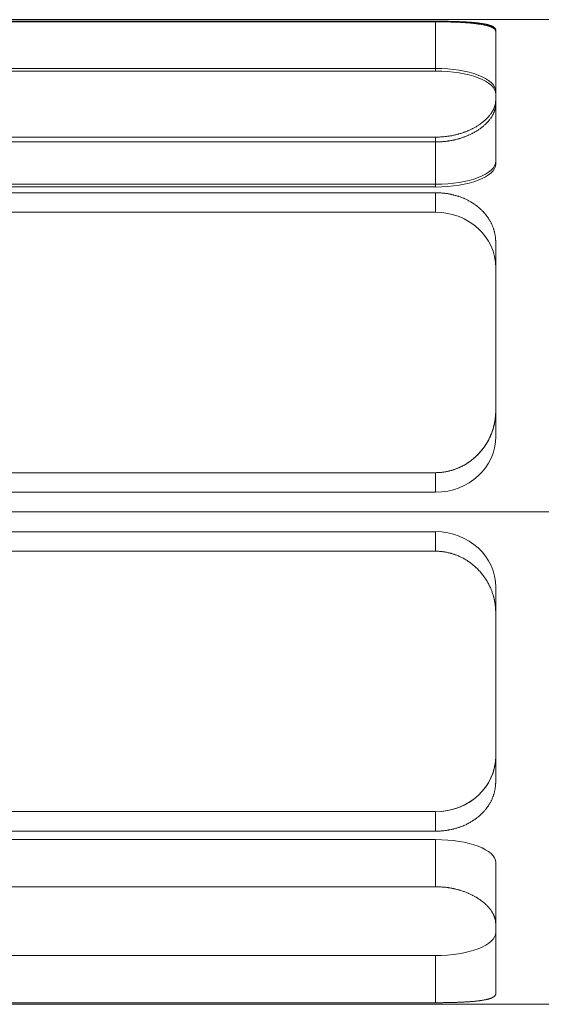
# Model space of a CAD drawing. Header units: millimetres. Extents: x 19428 to 22105, y 2450 to 5923.
# Tile 9 of 35: x 20727.4 to 20735.46, y 3492.61 to 3507.81. Entities that reach past the tile are written whole.
import ezdxf

# ---------------------------------------------------------------- set-up
doc = ezdxf.new("R2010")
doc.units = ezdxf.units.MM
doc.layers.add('图层7', color=4, linetype='Continuous', lineweight=13)

# ---------------------------------------------------------------- blocks, each defined once
blk = doc.blocks.new('VL-O-1-4')
at = {"layer": '图层7'}
for p, q in [((1813.449, -1474.711), (1839.449, -1474.711)), ((1815.044, -1474.735), (1824.218, -1474.735)), ((1824.218, -1474.745), (1815.044, -1474.745)), ((1824.218, -1474.735), (1824.218, -1474.745)), ((1824.218, -1474.745), (1824.218, -1475.504)), ((1825.146, -1474.871), (1825.146, -1474.895)), ((1825.146, -1476.011), (1825.146, -1474.895)), ((1815.044, -1475.463), (1824.218, -1475.463)), ((1824.218, -1475.504), (1815.044, -1475.504)), ((1825.146, -1476.011), (1825.146, -1476.939)), ((1824.218, -1476.524), (1815.044, -1476.524)), ((1815.044, -1476.599), (1824.218, -1476.599)), ((1824.218, -1476.524), (1824.218, -1477.294)), ((1824.218, -1477.253), (1815.044, -1477.253)), ((1815.044, -1477.294), (1824.218, -1477.294)), ((1824.218, -1477.383), (1815.044, -1477.383)), ((1824.218, -1477.383), (1824.218, -1477.684)), ((1824.218, -1477.684), (1815.044, -1477.684)), ((1825.146, -1480.755), (1825.146, -1478.15)), ((1825.146, -1480.755), (1825.146, -1481.147)), ((1815.044, -1481.704), (1824.218, -1481.704)), ((1824.218, -1481.704), (1824.218, -1482.005)), ((1815.044, -1482.005), (1824.218, -1482.005)), ((1847.155, -1482.31), (1809.742, -1482.31)), ((1834.515, -1482.31), (1813.888, -1482.31)), ((1824.218, -1482.616), (1815.044, -1482.616)), ((1824.218, -1482.917), (1824.218, -1482.616)), ((1824.218, -1482.917), (1815.044, -1482.917)), ((1825.146, -1483.866), (1825.146, -1483.473)), ((1825.146, -1486.471), (1825.146, -1483.866)), ((1815.044, -1486.936), (1824.218, -1486.936)), ((1824.218, -1487.238), (1824.218, -1486.936)), ((1815.044, -1487.238), (1824.218, -1487.238)), ((1824.218, -1487.368), (1815.044, -1487.368)), ((1824.218, -1488.096), (1824.218, -1487.368)), ((1825.146, -1488.67), (1825.146, -1487.723)), ((1824.218, -1488.096), (1815.044, -1488.096)), ((1825.146, -1489.75), (1825.146, -1488.67)), ((1815.044, -1489.158), (1824.218, -1489.158)), ((1824.218, -1489.886), (1824.218, -1489.158)), ((1813.449, -1489.91), (1839.449, -1489.91)), ((1815.044, -1489.886), (1824.218, -1489.886))]:
    blk.add_line(p, q, dxfattribs=at)
for points in [[(1824.218, -1474.735), (1824.224, -1474.735), (1824.237, -1474.735), (1824.251, -1474.735), (1824.257, -1474.735), (1824.264, -1474.735), (1824.277, -1474.735), (1824.291, -1474.735), (1824.304, -1474.735), (1824.318, -1474.735), (1824.331, -1474.735), (1824.338, -1474.735), (1824.345, -1474.735), (1824.358, -1474.736), (1824.372, -1474.736), (1824.385, -1474.736), (1824.399, -1474.736), (1824.412, -1474.736), (1824.419, -1474.737), (1824.425, -1474.737), (1824.439, -1474.737), (1824.452, -1474.737), (1824.459, -1474.737), (1824.466, -1474.738), (1824.479, -1474.738), (1824.492, -1474.738), (1824.499, -1474.738), (1824.505, -1474.739), (1824.519, -1474.739), (1824.532, -1474.739), (1824.545, -1474.74), (1824.558, -1474.74), (1824.57, -1474.741), (1824.577, -1474.741), (1824.583, -1474.741), (1824.596, -1474.742), (1824.608, -1474.742), (1824.621, -1474.743), (1824.633, -1474.744), (1824.646, -1474.744), (1824.652, -1474.744), (1824.658, -1474.745), (1824.67, -1474.745), (1824.682, -1474.746), (1824.694, -1474.747), (1824.705, -1474.748), (1824.717, -1474.748), (1824.723, -1474.749), (1824.728, -1474.749), (1824.74, -1474.75), (1824.751, -1474.751), (1824.762, -1474.752), (1824.773, -1474.752), (1824.783, -1474.753), (1824.789, -1474.754), (1824.794, -1474.754), (1824.804, -1474.755), (1824.815, -1474.756), (1824.825, -1474.757), (1824.835, -1474.758), (1824.844, -1474.759), (1824.849, -1474.76), (1824.854, -1474.76), (1824.863, -1474.761), (1824.873, -1474.762), (1824.877, -1474.763), (1824.882, -1474.764), (1824.891, -1474.765), (1824.9, -1474.766), (1824.904, -1474.766), (1824.908, -1474.767), (1824.917, -1474.768), (1824.926, -1474.77), (1824.934, -1474.771), (1824.943, -1474.772), (1824.951, -1474.774), (1824.955, -1474.774), (1824.959, -1474.775), (1824.967, -1474.777), (1824.975, -1474.778), (1824.983, -1474.78), (1824.99, -1474.781), (1824.998, -1474.783), (1825.001, -1474.784), (1825.005, -1474.784), (1825.012, -1474.786), (1825.019, -1474.788), (1825.026, -1474.79), (1825.032, -1474.791), (1825.039, -1474.793), (1825.042, -1474.794), (1825.045, -1474.795), (1825.051, -1474.797), (1825.057, -1474.799), (1825.063, -1474.801), (1825.068, -1474.803), (1825.074, -1474.805), (1825.076, -1474.806), (1825.079, -1474.807), (1825.084, -1474.809), (1825.089, -1474.811), (1825.093, -1474.813), (1825.098, -1474.815), (1825.102, -1474.817), (1825.104, -1474.819), (1825.106, -1474.82), (1825.11, -1474.822), (1825.114, -1474.824), (1825.115, -1474.825), (1825.117, -1474.827), (1825.12, -1474.829), (1825.123, -1474.831), (1825.125, -1474.833), (1825.126, -1474.834), (1825.129, -1474.836), (1825.131, -1474.839), (1825.134, -1474.841), (1825.136, -1474.844), (1825.138, -1474.846), (1825.139, -1474.848), (1825.139, -1474.849), (1825.141, -1474.851), (1825.142, -1474.854), (1825.143, -1474.857), (1825.144, -1474.859), (1825.145, -1474.862), (1825.145, -1474.863), (1825.146, -1474.865), (1825.146, -1474.867), (1825.146, -1474.87), (1825.146, -1474.871)], [(1825.146, -1474.895), (1825.146, -1474.893), (1825.146, -1474.89), (1825.146, -1474.887), (1825.145, -1474.886), (1825.145, -1474.885), (1825.144, -1474.882), (1825.143, -1474.879), (1825.142, -1474.876), (1825.141, -1474.873), (1825.139, -1474.871), (1825.139, -1474.869), (1825.138, -1474.868), (1825.136, -1474.865), (1825.134, -1474.862), (1825.131, -1474.86), (1825.129, -1474.857), (1825.126, -1474.854), (1825.125, -1474.853), (1825.123, -1474.852), (1825.12, -1474.849), (1825.117, -1474.847), (1825.115, -1474.845), (1825.114, -1474.844), (1825.11, -1474.842), (1825.106, -1474.839), (1825.104, -1474.838), (1825.102, -1474.837), (1825.098, -1474.834), (1825.093, -1474.832), (1825.089, -1474.83), (1825.084, -1474.827), (1825.079, -1474.825), (1825.076, -1474.824), (1825.074, -1474.823), (1825.068, -1474.821), (1825.063, -1474.819), (1825.057, -1474.816), (1825.051, -1474.814), (1825.045, -1474.812), (1825.042, -1474.811), (1825.038, -1474.81), (1825.032, -1474.808), (1825.025, -1474.806), (1825.019, -1474.804), (1825.012, -1474.803), (1825.005, -1474.801), (1825.001, -1474.8), (1824.997, -1474.799), (1824.99, -1474.797), (1824.982, -1474.795), (1824.975, -1474.794), (1824.967, -1474.792), (1824.959, -1474.79), (1824.955, -1474.79), (1824.951, -1474.789), (1824.942, -1474.787), (1824.934, -1474.786), (1824.925, -1474.784), (1824.917, -1474.783), (1824.908, -1474.782), (1824.904, -1474.781), (1824.899, -1474.78), (1824.89, -1474.779), (1824.881, -1474.778), (1824.877, -1474.777), (1824.872, -1474.776), (1824.863, -1474.775), (1824.854, -1474.774), (1824.849, -1474.773), (1824.844, -1474.773), (1824.834, -1474.772), (1824.824, -1474.77), (1824.814, -1474.769), (1824.804, -1474.768), (1824.794, -1474.767), (1824.788, -1474.767), (1824.783, -1474.766), (1824.772, -1474.765), (1824.761, -1474.764), (1824.75, -1474.763), (1824.739, -1474.762), (1824.728, -1474.761), (1824.722, -1474.761), (1824.716, -1474.76), (1824.705, -1474.76), (1824.693, -1474.759), (1824.681, -1474.758), (1824.669, -1474.757), (1824.657, -1474.756), (1824.651, -1474.756), (1824.645, -1474.756), (1824.633, -1474.755), (1824.62, -1474.754), (1824.608, -1474.754), (1824.595, -1474.753), (1824.583, -1474.752), (1824.576, -1474.752), (1824.57, -1474.752), (1824.557, -1474.751), (1824.544, -1474.751), (1824.531, -1474.75), (1824.518, -1474.75), (1824.505, -1474.749), (1824.498, -1474.749), (1824.492, -1474.749), (1824.479, -1474.748), (1824.465, -1474.748), (1824.459, -1474.748), (1824.452, -1474.748), (1824.439, -1474.747), (1824.425, -1474.747), (1824.418, -1474.747), (1824.412, -1474.747), (1824.398, -1474.746), (1824.385, -1474.746), (1824.371, -1474.746), (1824.358, -1474.746), (1824.344, -1474.745), (1824.338, -1474.745), (1824.331, -1474.745), (1824.317, -1474.745), (1824.304, -1474.745), (1824.291, -1474.745), (1824.277, -1474.745), (1824.264, -1474.745), (1824.257, -1474.745), (1824.251, -1474.745), (1824.237, -1474.745), (1824.224, -1474.745), (1824.218, -1474.745)], [(1825.146, -1475.95), (1825.146, -1475.954), (1825.146, -1475.961), (1825.146, -1475.968), (1825.145, -1475.972), (1825.145, -1475.976), (1825.144, -1475.983), (1825.143, -1475.991), (1825.142, -1475.998), (1825.141, -1476.006), (1825.139, -1476.013), (1825.139, -1476.017), (1825.138, -1476.021), (1825.136, -1476.028), (1825.134, -1476.036), (1825.131, -1476.044), (1825.129, -1476.051), (1825.126, -1476.059), (1825.125, -1476.063), (1825.123, -1476.067), (1825.12, -1476.074), (1825.117, -1476.082), (1825.115, -1476.086), (1825.114, -1476.09), (1825.11, -1476.098), (1825.106, -1476.105), (1825.104, -1476.109), (1825.102, -1476.113), (1825.098, -1476.121), (1825.093, -1476.128), (1825.089, -1476.136), (1825.084, -1476.144), (1825.079, -1476.151), (1825.076, -1476.155), (1825.074, -1476.159), (1825.068, -1476.167), (1825.063, -1476.174), (1825.057, -1476.182), (1825.051, -1476.189), (1825.045, -1476.197), (1825.042, -1476.2), (1825.039, -1476.204), (1825.032, -1476.211), (1825.026, -1476.219), (1825.019, -1476.226), (1825.012, -1476.233), (1825.005, -1476.24), (1825.001, -1476.244), (1824.998, -1476.248), (1824.99, -1476.255), (1824.983, -1476.262), (1824.975, -1476.268), (1824.967, -1476.275), (1824.959, -1476.282), (1824.955, -1476.285), (1824.951, -1476.289), (1824.943, -1476.295), (1824.934, -1476.302), (1824.926, -1476.308), (1824.917, -1476.315), (1824.908, -1476.321), (1824.904, -1476.324), (1824.9, -1476.327), (1824.891, -1476.333), (1824.882, -1476.339), (1824.877, -1476.342), (1824.873, -1476.345), (1824.863, -1476.351), (1824.854, -1476.357), (1824.849, -1476.36), (1824.844, -1476.363), (1824.835, -1476.368), (1824.825, -1476.374), (1824.815, -1476.38), (1824.804, -1476.385), (1824.794, -1476.391), (1824.789, -1476.393), (1824.783, -1476.396), (1824.773, -1476.401), (1824.762, -1476.406), (1824.751, -1476.412), (1824.74, -1476.417), (1824.728, -1476.422), (1824.723, -1476.424), (1824.717, -1476.427), (1824.705, -1476.431), (1824.694, -1476.436), (1824.682, -1476.441), (1824.67, -1476.445), (1824.658, -1476.45), (1824.652, -1476.452), (1824.646, -1476.454), (1824.633, -1476.458), (1824.621, -1476.462), (1824.608, -1476.466), (1824.596, -1476.47), (1824.583, -1476.474), (1824.577, -1476.476), (1824.57, -1476.477), (1824.558, -1476.481), (1824.545, -1476.484), (1824.532, -1476.487), (1824.519, -1476.49), (1824.505, -1476.493), (1824.499, -1476.495), (1824.492, -1476.496), (1824.479, -1476.499), (1824.466, -1476.502), (1824.459, -1476.503), (1824.452, -1476.504), (1824.439, -1476.506), (1824.425, -1476.508), (1824.419, -1476.509), (1824.412, -1476.51), (1824.399, -1476.512), (1824.385, -1476.514), (1824.372, -1476.516), (1824.358, -1476.517), (1824.345, -1476.518), (1824.338, -1476.519), (1824.331, -1476.52), (1824.318, -1476.521), (1824.304, -1476.522), (1824.291, -1476.522), (1824.277, -1476.523), (1824.264, -1476.524), (1824.257, -1476.524), (1824.251, -1476.524), (1824.237, -1476.524), (1824.224, -1476.524), (1824.218, -1476.524)], [(1824.218, -1476.599), (1824.224, -1476.599), (1824.237, -1476.599), (1824.251, -1476.599), (1824.257, -1476.598), (1824.264, -1476.598), (1824.277, -1476.598), (1824.291, -1476.597), (1824.304, -1476.596), (1824.318, -1476.595), (1824.331, -1476.594), (1824.338, -1476.594), (1824.345, -1476.593), (1824.358, -1476.592), (1824.372, -1476.59), (1824.385, -1476.588), (1824.399, -1476.587), (1824.412, -1476.585), (1824.419, -1476.584), (1824.426, -1476.583), (1824.439, -1476.58), (1824.453, -1476.578), (1824.459, -1476.577), (1824.466, -1476.576), (1824.479, -1476.573), (1824.493, -1476.57), (1824.499, -1476.569), (1824.506, -1476.567), (1824.519, -1476.564), (1824.532, -1476.561), (1824.545, -1476.558), (1824.558, -1476.554), (1824.571, -1476.551), (1824.577, -1476.549), (1824.584, -1476.547), (1824.596, -1476.543), (1824.609, -1476.539), (1824.621, -1476.535), (1824.634, -1476.531), (1824.646, -1476.527), (1824.652, -1476.525), (1824.658, -1476.522), (1824.67, -1476.518), (1824.682, -1476.513), (1824.694, -1476.508), (1824.706, -1476.504), (1824.718, -1476.499), (1824.723, -1476.496), (1824.729, -1476.494), (1824.74, -1476.489), (1824.751, -1476.483), (1824.762, -1476.478), (1824.773, -1476.473), (1824.784, -1476.467), (1824.789, -1476.465), (1824.795, -1476.462), (1824.805, -1476.456), (1824.815, -1476.451), (1824.825, -1476.445), (1824.835, -1476.439), (1824.845, -1476.433), (1824.85, -1476.43), (1824.854, -1476.427), (1824.864, -1476.421), (1824.873, -1476.415), (1824.878, -1476.412), (1824.882, -1476.409), (1824.891, -1476.403), (1824.9, -1476.397), (1824.904, -1476.394), (1824.909, -1476.391), (1824.918, -1476.384), (1824.926, -1476.378), (1824.935, -1476.371), (1824.943, -1476.364), (1824.951, -1476.358), (1824.955, -1476.354), (1824.959, -1476.351), (1824.967, -1476.344), (1824.975, -1476.337), (1824.983, -1476.33), (1824.99, -1476.323), (1824.998, -1476.315), (1825.001, -1476.312), (1825.005, -1476.308), (1825.012, -1476.301), (1825.019, -1476.293), (1825.026, -1476.286), (1825.032, -1476.279), (1825.039, -1476.271), (1825.042, -1476.267), (1825.045, -1476.263), (1825.051, -1476.256), (1825.057, -1476.248), (1825.063, -1476.24), (1825.068, -1476.233), (1825.074, -1476.225), (1825.076, -1476.221), (1825.079, -1476.217), (1825.084, -1476.209), (1825.089, -1476.202), (1825.093, -1476.194), (1825.098, -1476.186), (1825.102, -1476.178), (1825.104, -1476.174), (1825.106, -1476.17), (1825.11, -1476.162), (1825.114, -1476.154), (1825.115, -1476.15), (1825.117, -1476.146), (1825.12, -1476.138), (1825.123, -1476.131), (1825.125, -1476.127), (1825.126, -1476.123), (1825.129, -1476.115), (1825.131, -1476.107), (1825.134, -1476.099), (1825.136, -1476.091), (1825.138, -1476.084), (1825.139, -1476.08), (1825.139, -1476.076), (1825.141, -1476.068), (1825.142, -1476.06), (1825.143, -1476.053), (1825.144, -1476.045), (1825.145, -1476.037), (1825.145, -1476.034), (1825.146, -1476.03), (1825.146, -1476.022), (1825.146, -1476.015), (1825.146, -1476.011)], [(1825.146, -1478.15), (1825.146, -1478.144), (1825.146, -1478.133), (1825.146, -1478.122), (1825.145, -1478.117), (1825.145, -1478.111), (1825.144, -1478.1), (1825.143, -1478.089), (1825.142, -1478.078), (1825.141, -1478.066), (1825.139, -1478.055), (1825.139, -1478.05), (1825.138, -1478.044), (1825.136, -1478.033), (1825.134, -1478.022), (1825.131, -1478.011), (1825.129, -1477.999), (1825.126, -1477.988), (1825.125, -1477.983), (1825.123, -1477.977), (1825.12, -1477.966), (1825.117, -1477.955), (1825.115, -1477.949), (1825.114, -1477.944), (1825.11, -1477.933), (1825.106, -1477.922), (1825.104, -1477.917), (1825.102, -1477.911), (1825.098, -1477.9), (1825.093, -1477.89), (1825.089, -1477.879), (1825.084, -1477.868), (1825.079, -1477.858), (1825.076, -1477.852), (1825.074, -1477.847), (1825.068, -1477.837), (1825.063, -1477.826), (1825.057, -1477.816), (1825.051, -1477.806), (1825.045, -1477.796), (1825.042, -1477.791), (1825.039, -1477.786), (1825.032, -1477.776), (1825.026, -1477.766), (1825.019, -1477.756), (1825.012, -1477.747), (1825.005, -1477.737), (1825.001, -1477.732), (1824.998, -1477.728), (1824.99, -1477.718), (1824.983, -1477.709), (1824.975, -1477.7), (1824.967, -1477.691), (1824.959, -1477.682), (1824.955, -1477.678), (1824.951, -1477.674), (1824.943, -1477.665), (1824.934, -1477.656), (1824.926, -1477.648), (1824.917, -1477.64), (1824.908, -1477.632), (1824.904, -1477.628), (1824.9, -1477.624), (1824.891, -1477.616), (1824.882, -1477.609), (1824.877, -1477.605), (1824.873, -1477.601), (1824.863, -1477.594), (1824.854, -1477.586), (1824.849, -1477.583), (1824.844, -1477.579), (1824.835, -1477.572), (1824.825, -1477.565), (1824.815, -1477.558), (1824.804, -1477.551), (1824.794, -1477.544), (1824.789, -1477.541), (1824.783, -1477.538), (1824.773, -1477.531), (1824.762, -1477.525), (1824.751, -1477.518), (1824.74, -1477.512), (1824.728, -1477.506), (1824.723, -1477.503), (1824.717, -1477.5), (1824.705, -1477.494), (1824.694, -1477.488), (1824.682, -1477.483), (1824.67, -1477.477), (1824.658, -1477.472), (1824.652, -1477.469), (1824.646, -1477.467), (1824.633, -1477.462), (1824.621, -1477.457), (1824.608, -1477.452), (1824.596, -1477.447), (1824.583, -1477.443), (1824.577, -1477.441), (1824.57, -1477.438), (1824.558, -1477.434), (1824.545, -1477.43), (1824.532, -1477.426), (1824.519, -1477.423), (1824.505, -1477.419), (1824.499, -1477.418), (1824.492, -1477.416), (1824.479, -1477.413), (1824.466, -1477.41), (1824.459, -1477.408), (1824.452, -1477.407), (1824.439, -1477.404), (1824.425, -1477.401), (1824.419, -1477.4), (1824.412, -1477.399), (1824.399, -1477.397), (1824.385, -1477.395), (1824.372, -1477.393), (1824.358, -1477.391), (1824.345, -1477.39), (1824.338, -1477.389), (1824.331, -1477.388), (1824.318, -1477.387), (1824.304, -1477.386), (1824.291, -1477.385), (1824.277, -1477.384), (1824.264, -1477.384), (1824.257, -1477.383), (1824.251, -1477.383), (1824.237, -1477.383), (1824.224, -1477.383), (1824.218, -1477.383)], [(1824.218, -1477.383), (1824.224, -1477.383), (1824.237, -1477.383), (1824.251, -1477.383), (1824.257, -1477.383), (1824.264, -1477.384), (1824.277, -1477.384), (1824.291, -1477.385), (1824.304, -1477.386), (1824.318, -1477.387), (1824.331, -1477.388), (1824.338, -1477.389), (1824.345, -1477.39), (1824.358, -1477.391), (1824.372, -1477.393), (1824.385, -1477.395), (1824.399, -1477.397), (1824.412, -1477.399), (1824.419, -1477.4), (1824.425, -1477.401), (1824.439, -1477.404), (1824.452, -1477.407), (1824.459, -1477.408), (1824.466, -1477.41), (1824.479, -1477.413), (1824.492, -1477.416), (1824.499, -1477.418), (1824.505, -1477.419), (1824.519, -1477.423), (1824.532, -1477.426), (1824.545, -1477.43), (1824.558, -1477.434), (1824.57, -1477.438), (1824.577, -1477.441), (1824.583, -1477.443), (1824.596, -1477.447), (1824.608, -1477.452), (1824.621, -1477.457), (1824.633, -1477.462), (1824.646, -1477.467), (1824.652, -1477.469), (1824.658, -1477.472), (1824.67, -1477.477), (1824.682, -1477.483), (1824.694, -1477.488), (1824.705, -1477.494), (1824.717, -1477.5), (1824.723, -1477.503), (1824.728, -1477.506), (1824.74, -1477.512), (1824.751, -1477.518), (1824.762, -1477.525), (1824.773, -1477.531), (1824.783, -1477.538), (1824.789, -1477.541), (1824.794, -1477.544), (1824.804, -1477.551), (1824.815, -1477.558), (1824.825, -1477.565), (1824.835, -1477.572), (1824.844, -1477.579), (1824.849, -1477.583), (1824.854, -1477.586), (1824.863, -1477.594), (1824.873, -1477.601), (1824.877, -1477.605), (1824.882, -1477.609), (1824.891, -1477.616), (1824.9, -1477.624), (1824.904, -1477.628), (1824.908, -1477.632), (1824.917, -1477.64), (1824.926, -1477.648), (1824.934, -1477.656), (1824.943, -1477.665), (1824.951, -1477.674), (1824.955, -1477.678), (1824.959, -1477.682), (1824.967, -1477.691), (1824.975, -1477.7), (1824.983, -1477.709), (1824.99, -1477.718), (1824.998, -1477.728), (1825.001, -1477.732), (1825.005, -1477.737), (1825.012, -1477.747), (1825.019, -1477.756), (1825.026, -1477.766), (1825.032, -1477.776), (1825.039, -1477.786), (1825.042, -1477.791), (1825.045, -1477.796), (1825.051, -1477.806), (1825.057, -1477.816), (1825.063, -1477.826), (1825.068, -1477.837), (1825.074, -1477.847), (1825.076, -1477.852), (1825.079, -1477.858), (1825.084, -1477.868), (1825.089, -1477.879), (1825.093, -1477.89), (1825.098, -1477.9), (1825.102, -1477.911), (1825.104, -1477.917), (1825.106, -1477.922), (1825.11, -1477.933), (1825.114, -1477.944), (1825.115, -1477.949), (1825.117, -1477.955), (1825.12, -1477.966), (1825.123, -1477.977), (1825.125, -1477.983), (1825.126, -1477.988), (1825.129, -1477.999), (1825.131, -1478.011), (1825.134, -1478.022), (1825.136, -1478.033), (1825.138, -1478.044), (1825.139, -1478.05), (1825.139, -1478.055), (1825.141, -1478.066), (1825.142, -1478.078), (1825.143, -1478.089), (1825.144, -1478.1), (1825.145, -1478.111), (1825.145, -1478.117), (1825.146, -1478.122), (1825.146, -1478.133), (1825.146, -1478.144), (1825.146, -1478.15)], [(1824.218, -1481.704), (1824.224, -1481.704), (1824.237, -1481.703), (1824.251, -1481.703), (1824.257, -1481.703), (1824.264, -1481.702), (1824.277, -1481.702), (1824.291, -1481.701), (1824.304, -1481.699), (1824.318, -1481.698), (1824.331, -1481.696), (1824.338, -1481.695), (1824.345, -1481.694), (1824.358, -1481.692), (1824.372, -1481.69), (1824.385, -1481.688), (1824.399, -1481.685), (1824.412, -1481.682), (1824.419, -1481.68), (1824.425, -1481.679), (1824.439, -1481.676), (1824.452, -1481.672), (1824.459, -1481.67), (1824.466, -1481.668), (1824.479, -1481.664), (1824.492, -1481.66), (1824.499, -1481.658), (1824.505, -1481.656), (1824.519, -1481.651), (1824.532, -1481.646), (1824.545, -1481.641), (1824.558, -1481.636), (1824.57, -1481.631), (1824.577, -1481.628), (1824.583, -1481.625), (1824.596, -1481.619), (1824.608, -1481.613), (1824.621, -1481.607), (1824.633, -1481.601), (1824.646, -1481.594), (1824.652, -1481.591), (1824.658, -1481.588), (1824.67, -1481.581), (1824.682, -1481.574), (1824.694, -1481.566), (1824.705, -1481.559), (1824.717, -1481.552), (1824.723, -1481.548), (1824.728, -1481.544), (1824.74, -1481.536), (1824.751, -1481.528), (1824.762, -1481.52), (1824.773, -1481.511), (1824.783, -1481.503), (1824.789, -1481.499), (1824.794, -1481.495), (1824.804, -1481.486), (1824.815, -1481.477), (1824.825, -1481.468), (1824.835, -1481.459), (1824.844, -1481.45), (1824.849, -1481.446), (1824.854, -1481.441), (1824.863, -1481.432), (1824.873, -1481.422), (1824.877, -1481.418), (1824.882, -1481.413), (1824.891, -1481.403), (1824.9, -1481.393), (1824.904, -1481.388), (1824.908, -1481.383), (1824.917, -1481.373), (1824.926, -1481.363), (1824.934, -1481.353), (1824.943, -1481.342), (1824.951, -1481.331), (1824.955, -1481.326), (1824.959, -1481.32), (1824.967, -1481.309), (1824.975, -1481.298), (1824.983, -1481.287), (1824.99, -1481.275), (1824.998, -1481.264), (1825.001, -1481.258), (1825.005, -1481.252), (1825.012, -1481.24), (1825.019, -1481.228), (1825.026, -1481.216), (1825.032, -1481.204), (1825.039, -1481.192), (1825.042, -1481.186), (1825.045, -1481.18), (1825.051, -1481.167), (1825.057, -1481.155), (1825.063, -1481.142), (1825.068, -1481.129), (1825.074, -1481.117), (1825.076, -1481.11), (1825.079, -1481.104), (1825.084, -1481.091), (1825.089, -1481.078), (1825.093, -1481.065), (1825.098, -1481.052), (1825.102, -1481.039), (1825.104, -1481.032), (1825.106, -1481.026), (1825.11, -1481.013), (1825.114, -1480.999), (1825.115, -1480.993), (1825.117, -1480.986), (1825.12, -1480.973), (1825.123, -1480.96), (1825.125, -1480.953), (1825.126, -1480.946), (1825.129, -1480.933), (1825.131, -1480.92), (1825.134, -1480.906), (1825.136, -1480.893), (1825.138, -1480.88), (1825.139, -1480.873), (1825.139, -1480.866), (1825.141, -1480.853), (1825.142, -1480.84), (1825.143, -1480.827), (1825.144, -1480.814), (1825.145, -1480.8), (1825.145, -1480.794), (1825.146, -1480.787), (1825.146, -1480.774), (1825.146, -1480.761), (1825.146, -1480.755)], [(1825.146, -1480.777), (1825.145, -1480.795), (1825.143, -1480.832), (1825.139, -1480.869), (1825.137, -1480.888)], [(1825.146, -1480.755), (1825.146, -1480.759), (1825.146, -1480.766), (1825.146, -1480.773), (1825.146, -1480.777)], [(1825.119, -1480.978), (1825.113, -1481), (1825.1, -1481.044), (1825.085, -1481.088), (1825.076, -1481.11)], [(1825.137, -1480.888), (1825.134, -1480.903), (1825.129, -1480.933), (1825.123, -1480.963), (1825.119, -1480.978)], [(1825.058, -1481.153), (1825.051, -1481.167), (1825.037, -1481.195), (1825.022, -1481.222), (1825.014, -1481.236)], [(1825.076, -1481.11), (1825.073, -1481.117), (1825.067, -1481.132), (1825.061, -1481.146), (1825.058, -1481.153)], [(1825.014, -1481.236), (1825.003, -1481.256), (1824.977, -1481.295), (1824.95, -1481.332), (1824.936, -1481.35)], [(1824.812, -1481.479), (1824.798, -1481.491), (1824.769, -1481.514), (1824.739, -1481.536), (1824.724, -1481.547)], [(1824.936, -1481.35), (1824.917, -1481.373), (1824.877, -1481.418), (1824.835, -1481.459), (1824.812, -1481.479)], [(1824.577, -1481.628), (1824.553, -1481.638), (1824.504, -1481.656), (1824.454, -1481.671), (1824.429, -1481.678)], [(1824.629, -1481.603), (1824.62, -1481.608), (1824.603, -1481.616), (1824.586, -1481.624), (1824.577, -1481.628)], [(1824.686, -1481.571), (1824.677, -1481.577), (1824.658, -1481.588), (1824.639, -1481.598), (1824.629, -1481.603)], [(1824.724, -1481.547), (1824.718, -1481.551), (1824.705, -1481.559), (1824.693, -1481.567), (1824.686, -1481.571)], [(1824.368, -1481.691), (1824.342, -1481.695), (1824.292, -1481.7), (1824.242, -1481.703), (1824.218, -1481.704)], [(1824.429, -1481.678), (1824.419, -1481.68), (1824.399, -1481.685), (1824.378, -1481.689), (1824.368, -1481.691)], [(1825.146, -1483.866), (1825.146, -1483.859), (1825.146, -1483.846), (1825.146, -1483.833), (1825.145, -1483.827), (1825.145, -1483.82), (1825.144, -1483.807), (1825.143, -1483.794), (1825.142, -1483.781), (1825.141, -1483.768), (1825.139, -1483.754), (1825.139, -1483.748), (1825.138, -1483.741), (1825.136, -1483.728), (1825.134, -1483.714), (1825.131, -1483.701), (1825.129, -1483.688), (1825.126, -1483.675), (1825.125, -1483.668), (1825.123, -1483.661), (1825.12, -1483.648), (1825.117, -1483.635), (1825.115, -1483.628), (1825.114, -1483.621), (1825.11, -1483.608), (1825.106, -1483.595), (1825.104, -1483.588), (1825.102, -1483.582), (1825.098, -1483.569), (1825.093, -1483.556), (1825.089, -1483.543), (1825.084, -1483.53), (1825.079, -1483.517), (1825.076, -1483.51), (1825.074, -1483.504), (1825.068, -1483.491), (1825.063, -1483.479), (1825.057, -1483.466), (1825.051, -1483.453), (1825.045, -1483.441), (1825.042, -1483.435), (1825.039, -1483.429), (1825.032, -1483.417), (1825.026, -1483.404), (1825.019, -1483.392), (1825.012, -1483.38), (1825.005, -1483.369), (1825.001, -1483.363), (1824.998, -1483.357), (1824.99, -1483.345), (1824.983, -1483.334), (1824.975, -1483.323), (1824.967, -1483.311), (1824.959, -1483.3), (1824.955, -1483.295), (1824.951, -1483.29), (1824.943, -1483.279), (1824.934, -1483.268), (1824.926, -1483.258), (1824.917, -1483.247), (1824.908, -1483.237), (1824.904, -1483.232), (1824.9, -1483.227), (1824.891, -1483.218), (1824.882, -1483.208), (1824.877, -1483.203), (1824.873, -1483.198), (1824.863, -1483.189), (1824.854, -1483.18), (1824.849, -1483.175), (1824.844, -1483.171), (1824.835, -1483.162), (1824.825, -1483.153), (1824.815, -1483.144), (1824.804, -1483.135), (1824.794, -1483.126), (1824.789, -1483.122), (1824.783, -1483.118), (1824.773, -1483.109), (1824.762, -1483.101), (1824.751, -1483.093), (1824.74, -1483.085), (1824.728, -1483.077), (1824.723, -1483.073), (1824.717, -1483.069), (1824.705, -1483.062), (1824.694, -1483.054), (1824.682, -1483.047), (1824.67, -1483.04), (1824.658, -1483.033), (1824.652, -1483.03), (1824.646, -1483.026), (1824.633, -1483.02), (1824.621, -1483.014), (1824.608, -1483.007), (1824.596, -1483.001), (1824.583, -1482.996), (1824.577, -1482.993), (1824.57, -1482.99), (1824.558, -1482.985), (1824.545, -1482.979), (1824.532, -1482.974), (1824.519, -1482.97), (1824.505, -1482.965), (1824.499, -1482.963), (1824.492, -1482.961), (1824.479, -1482.956), (1824.466, -1482.953), (1824.459, -1482.951), (1824.452, -1482.949), (1824.439, -1482.945), (1824.425, -1482.942), (1824.419, -1482.94), (1824.412, -1482.939), (1824.399, -1482.936), (1824.385, -1482.933), (1824.372, -1482.931), (1824.358, -1482.928), (1824.345, -1482.926), (1824.338, -1482.925), (1824.331, -1482.925), (1824.318, -1482.923), (1824.304, -1482.921), (1824.291, -1482.92), (1824.277, -1482.919), (1824.264, -1482.918), (1824.257, -1482.918), (1824.251, -1482.918), (1824.237, -1482.917), (1824.224, -1482.917), (1824.218, -1482.917)], [(1824.218, -1482.917), (1824.224, -1482.917), (1824.237, -1482.917), (1824.251, -1482.918), (1824.257, -1482.918), (1824.264, -1482.918), (1824.277, -1482.919), (1824.291, -1482.92), (1824.304, -1482.921), (1824.318, -1482.923), (1824.331, -1482.925), (1824.338, -1482.925), (1824.345, -1482.926), (1824.358, -1482.928), (1824.372, -1482.931), (1824.385, -1482.933), (1824.399, -1482.936), (1824.412, -1482.939), (1824.419, -1482.94), (1824.425, -1482.942), (1824.439, -1482.945), (1824.452, -1482.949), (1824.459, -1482.951), (1824.466, -1482.953), (1824.479, -1482.956), (1824.492, -1482.961), (1824.499, -1482.963), (1824.505, -1482.965), (1824.519, -1482.97), (1824.532, -1482.974), (1824.545, -1482.979), (1824.558, -1482.985), (1824.57, -1482.99), (1824.577, -1482.993), (1824.583, -1482.996), (1824.596, -1483.001), (1824.608, -1483.007), (1824.621, -1483.014), (1824.633, -1483.02), (1824.646, -1483.026), (1824.652, -1483.03), (1824.658, -1483.033), (1824.67, -1483.04), (1824.682, -1483.047), (1824.694, -1483.054), (1824.705, -1483.062), (1824.717, -1483.069), (1824.723, -1483.073), (1824.728, -1483.077), (1824.74, -1483.085), (1824.751, -1483.093), (1824.762, -1483.101), (1824.773, -1483.109), (1824.783, -1483.118), (1824.789, -1483.122), (1824.794, -1483.126), (1824.804, -1483.135), (1824.815, -1483.144), (1824.825, -1483.153), (1824.835, -1483.162), (1824.844, -1483.171), (1824.849, -1483.175), (1824.854, -1483.18), (1824.863, -1483.189), (1824.873, -1483.198), (1824.877, -1483.203), (1824.882, -1483.208), (1824.891, -1483.218), (1824.9, -1483.227), (1824.904, -1483.232), (1824.908, -1483.237), (1824.917, -1483.247), (1824.926, -1483.258), (1824.934, -1483.268), (1824.943, -1483.279), (1824.951, -1483.29), (1824.955, -1483.295), (1824.959, -1483.3), (1824.967, -1483.311), (1824.975, -1483.323), (1824.983, -1483.334), (1824.99, -1483.345), (1824.998, -1483.357), (1825.001, -1483.363), (1825.005, -1483.369), (1825.012, -1483.38), (1825.019, -1483.392), (1825.026, -1483.404), (1825.032, -1483.417), (1825.039, -1483.429), (1825.042, -1483.435), (1825.045, -1483.441), (1825.051, -1483.453), (1825.057, -1483.466), (1825.063, -1483.479), (1825.068, -1483.491), (1825.074, -1483.504), (1825.076, -1483.51), (1825.079, -1483.517), (1825.084, -1483.53), (1825.089, -1483.543), (1825.093, -1483.556), (1825.098, -1483.569), (1825.102, -1483.582), (1825.104, -1483.588), (1825.106, -1483.595), (1825.11, -1483.608), (1825.114, -1483.621), (1825.115, -1483.628), (1825.117, -1483.635), (1825.12, -1483.648), (1825.123, -1483.661), (1825.125, -1483.668), (1825.126, -1483.675), (1825.129, -1483.688), (1825.131, -1483.701), (1825.134, -1483.714), (1825.136, -1483.728), (1825.138, -1483.741), (1825.139, -1483.748), (1825.139, -1483.754), (1825.141, -1483.768), (1825.142, -1483.781), (1825.143, -1483.794), (1825.144, -1483.807), (1825.145, -1483.82), (1825.145, -1483.827), (1825.146, -1483.833), (1825.146, -1483.846), (1825.146, -1483.859), (1825.146, -1483.866)], [(1824.218, -1487.238), (1824.224, -1487.238), (1824.237, -1487.238), (1824.251, -1487.238), (1824.257, -1487.237), (1824.264, -1487.237), (1824.277, -1487.237), (1824.291, -1487.236), (1824.304, -1487.235), (1824.318, -1487.234), (1824.331, -1487.233), (1824.338, -1487.232), (1824.345, -1487.231), (1824.358, -1487.23), (1824.372, -1487.228), (1824.385, -1487.226), (1824.399, -1487.224), (1824.412, -1487.222), (1824.419, -1487.22), (1824.425, -1487.219), (1824.439, -1487.217), (1824.452, -1487.214), (1824.459, -1487.213), (1824.466, -1487.211), (1824.479, -1487.208), (1824.492, -1487.205), (1824.499, -1487.203), (1824.505, -1487.201), (1824.519, -1487.198), (1824.532, -1487.194), (1824.545, -1487.19), (1824.558, -1487.186), (1824.57, -1487.182), (1824.577, -1487.18), (1824.583, -1487.178), (1824.596, -1487.173), (1824.608, -1487.169), (1824.621, -1487.164), (1824.633, -1487.159), (1824.646, -1487.154), (1824.652, -1487.152), (1824.658, -1487.149), (1824.67, -1487.144), (1824.682, -1487.138), (1824.694, -1487.133), (1824.705, -1487.127), (1824.717, -1487.121), (1824.723, -1487.118), (1824.728, -1487.115), (1824.74, -1487.109), (1824.751, -1487.103), (1824.762, -1487.096), (1824.773, -1487.09), (1824.783, -1487.083), (1824.789, -1487.08), (1824.794, -1487.076), (1824.804, -1487.07), (1824.815, -1487.063), (1824.825, -1487.056), (1824.835, -1487.049), (1824.844, -1487.042), (1824.849, -1487.038), (1824.854, -1487.034), (1824.863, -1487.027), (1824.873, -1487.02), (1824.877, -1487.016), (1824.882, -1487.012), (1824.891, -1487.005), (1824.9, -1486.997), (1824.904, -1486.993), (1824.908, -1486.989), (1824.917, -1486.981), (1824.926, -1486.973), (1824.934, -1486.964), (1824.943, -1486.956), (1824.951, -1486.947), (1824.955, -1486.943), (1824.959, -1486.938), (1824.967, -1486.93), (1824.975, -1486.921), (1824.983, -1486.912), (1824.99, -1486.902), (1824.998, -1486.893), (1825.001, -1486.888), (1825.005, -1486.884), (1825.012, -1486.874), (1825.019, -1486.865), (1825.026, -1486.855), (1825.032, -1486.845), (1825.039, -1486.835), (1825.042, -1486.83), (1825.045, -1486.825), (1825.051, -1486.815), (1825.057, -1486.805), (1825.063, -1486.794), (1825.068, -1486.784), (1825.074, -1486.774), (1825.076, -1486.768), (1825.079, -1486.763), (1825.084, -1486.753), (1825.089, -1486.742), (1825.093, -1486.731), (1825.098, -1486.72), (1825.102, -1486.71), (1825.104, -1486.704), (1825.106, -1486.699), (1825.11, -1486.688), (1825.114, -1486.677), (1825.115, -1486.671), (1825.117, -1486.666), (1825.12, -1486.655), (1825.123, -1486.644), (1825.125, -1486.638), (1825.126, -1486.633), (1825.129, -1486.621), (1825.131, -1486.61), (1825.134, -1486.599), (1825.136, -1486.588), (1825.138, -1486.577), (1825.139, -1486.571), (1825.139, -1486.565), (1825.141, -1486.554), (1825.142, -1486.543), (1825.143, -1486.532), (1825.144, -1486.521), (1825.145, -1486.51), (1825.145, -1486.504), (1825.146, -1486.498), (1825.146, -1486.487), (1825.146, -1486.476), (1825.146, -1486.471)], [(1825.146, -1486.471), (1825.146, -1486.476), (1825.146, -1486.487), (1825.146, -1486.498), (1825.145, -1486.504), (1825.145, -1486.51), (1825.144, -1486.521), (1825.143, -1486.532), (1825.142, -1486.543), (1825.141, -1486.554), (1825.139, -1486.565), (1825.139, -1486.571), (1825.138, -1486.577), (1825.136, -1486.588), (1825.134, -1486.599), (1825.131, -1486.61), (1825.129, -1486.621), (1825.126, -1486.633), (1825.125, -1486.638), (1825.123, -1486.644), (1825.12, -1486.655), (1825.117, -1486.666), (1825.115, -1486.671), (1825.114, -1486.677), (1825.11, -1486.688), (1825.106, -1486.699), (1825.104, -1486.704), (1825.102, -1486.71), (1825.098, -1486.72), (1825.093, -1486.731), (1825.089, -1486.742), (1825.084, -1486.753), (1825.079, -1486.763), (1825.076, -1486.768), (1825.074, -1486.774), (1825.068, -1486.784), (1825.063, -1486.794), (1825.057, -1486.805), (1825.051, -1486.815), (1825.045, -1486.825), (1825.042, -1486.83), (1825.039, -1486.835), (1825.032, -1486.845), (1825.026, -1486.855), (1825.019, -1486.865), (1825.012, -1486.874), (1825.005, -1486.884), (1825.001, -1486.888), (1824.998, -1486.893), (1824.99, -1486.902), (1824.983, -1486.912), (1824.975, -1486.921), (1824.967, -1486.93), (1824.959, -1486.938), (1824.955, -1486.943), (1824.951, -1486.947), (1824.943, -1486.956), (1824.934, -1486.964), (1824.926, -1486.973), (1824.917, -1486.981), (1824.908, -1486.989), (1824.904, -1486.993), (1824.9, -1486.997), (1824.891, -1487.005), (1824.882, -1487.012), (1824.877, -1487.016), (1824.873, -1487.02), (1824.863, -1487.027), (1824.854, -1487.034), (1824.849, -1487.038), (1824.844, -1487.042), (1824.835, -1487.049), (1824.825, -1487.056), (1824.815, -1487.063), (1824.804, -1487.07), (1824.794, -1487.076), (1824.789, -1487.08), (1824.783, -1487.083), (1824.773, -1487.09), (1824.762, -1487.096), (1824.751, -1487.103), (1824.74, -1487.109), (1824.728, -1487.115), (1824.723, -1487.118), (1824.717, -1487.121), (1824.705, -1487.127), (1824.694, -1487.133), (1824.682, -1487.138), (1824.67, -1487.144), (1824.658, -1487.149), (1824.652, -1487.152), (1824.646, -1487.154), (1824.633, -1487.159), (1824.621, -1487.164), (1824.608, -1487.169), (1824.596, -1487.173), (1824.583, -1487.178), (1824.577, -1487.18), (1824.57, -1487.182), (1824.558, -1487.186), (1824.545, -1487.19), (1824.532, -1487.194), (1824.519, -1487.198), (1824.505, -1487.201), (1824.499, -1487.203), (1824.492, -1487.205), (1824.479, -1487.208), (1824.466, -1487.211), (1824.459, -1487.213), (1824.452, -1487.214), (1824.439, -1487.217), (1824.425, -1487.219), (1824.419, -1487.22), (1824.412, -1487.222), (1824.399, -1487.224), (1824.385, -1487.226), (1824.372, -1487.228), (1824.358, -1487.23), (1824.345, -1487.231), (1824.338, -1487.232), (1824.331, -1487.233), (1824.318, -1487.234), (1824.304, -1487.235), (1824.291, -1487.236), (1824.277, -1487.237), (1824.264, -1487.237), (1824.257, -1487.237), (1824.251, -1487.238), (1824.237, -1487.238), (1824.224, -1487.238), (1824.218, -1487.238)], [(1825.146, -1488.67), (1825.146, -1488.667), (1825.146, -1488.66), (1825.146, -1488.652), (1825.145, -1488.649), (1825.145, -1488.645), (1825.144, -1488.638), (1825.143, -1488.63), (1825.142, -1488.623), (1825.141, -1488.615), (1825.139, -1488.608), (1825.139, -1488.604), (1825.138, -1488.6), (1825.136, -1488.592), (1825.134, -1488.585), (1825.131, -1488.577), (1825.129, -1488.569), (1825.126, -1488.562), (1825.125, -1488.558), (1825.123, -1488.554), (1825.12, -1488.546), (1825.117, -1488.539), (1825.115, -1488.535), (1825.114, -1488.531), (1825.11, -1488.523), (1825.106, -1488.515), (1825.104, -1488.512), (1825.102, -1488.508), (1825.098, -1488.5), (1825.093, -1488.492), (1825.089, -1488.485), (1825.084, -1488.477), (1825.079, -1488.469), (1825.076, -1488.466), (1825.074, -1488.462), (1825.068, -1488.454), (1825.063, -1488.447), (1825.057, -1488.439), (1825.051, -1488.432), (1825.045, -1488.424), (1825.042, -1488.42), (1825.039, -1488.417), (1825.032, -1488.409), (1825.026, -1488.402), (1825.019, -1488.395), (1825.012, -1488.388), (1825.005, -1488.38), (1825.001, -1488.377), (1824.998, -1488.373), (1824.99, -1488.366), (1824.983, -1488.359), (1824.975, -1488.352), (1824.967, -1488.345), (1824.959, -1488.339), (1824.955, -1488.335), (1824.951, -1488.332), (1824.943, -1488.325), (1824.934, -1488.319), (1824.926, -1488.312), (1824.917, -1488.306), (1824.908, -1488.3), (1824.904, -1488.297), (1824.9, -1488.294), (1824.891, -1488.287), (1824.882, -1488.281), (1824.877, -1488.278), (1824.873, -1488.275), (1824.863, -1488.27), (1824.854, -1488.264), (1824.849, -1488.261), (1824.844, -1488.258), (1824.835, -1488.252), (1824.825, -1488.247), (1824.815, -1488.241), (1824.804, -1488.236), (1824.794, -1488.23), (1824.789, -1488.228), (1824.783, -1488.225), (1824.773, -1488.22), (1824.762, -1488.214), (1824.751, -1488.209), (1824.74, -1488.204), (1824.728, -1488.199), (1824.723, -1488.197), (1824.717, -1488.194), (1824.705, -1488.189), (1824.694, -1488.185), (1824.682, -1488.18), (1824.67, -1488.175), (1824.658, -1488.171), (1824.652, -1488.169), (1824.646, -1488.167), (1824.633, -1488.163), (1824.621, -1488.159), (1824.608, -1488.155), (1824.596, -1488.151), (1824.583, -1488.147), (1824.577, -1488.145), (1824.57, -1488.143), (1824.558, -1488.14), (1824.545, -1488.137), (1824.532, -1488.133), (1824.519, -1488.13), (1824.505, -1488.127), (1824.499, -1488.126), (1824.492, -1488.125), (1824.479, -1488.122), (1824.466, -1488.119), (1824.459, -1488.118), (1824.452, -1488.117), (1824.439, -1488.115), (1824.425, -1488.112), (1824.419, -1488.111), (1824.412, -1488.11), (1824.399, -1488.108), (1824.385, -1488.107), (1824.372, -1488.105), (1824.358, -1488.104), (1824.345, -1488.102), (1824.338, -1488.102), (1824.331, -1488.101), (1824.318, -1488.1), (1824.304, -1488.099), (1824.291, -1488.098), (1824.277, -1488.098), (1824.264, -1488.097), (1824.257, -1488.097), (1824.251, -1488.097), (1824.237, -1488.096), (1824.224, -1488.096), (1824.218, -1488.096)], [(1824.218, -1488.096), (1824.224, -1488.096), (1824.237, -1488.096), (1824.251, -1488.097), (1824.257, -1488.097), (1824.264, -1488.097), (1824.277, -1488.098), (1824.291, -1488.098), (1824.304, -1488.099), (1824.318, -1488.1), (1824.331, -1488.101), (1824.338, -1488.102), (1824.345, -1488.102), (1824.358, -1488.104), (1824.372, -1488.105), (1824.385, -1488.107), (1824.399, -1488.108), (1824.412, -1488.11), (1824.419, -1488.111), (1824.425, -1488.112), (1824.439, -1488.115), (1824.452, -1488.117), (1824.459, -1488.118), (1824.466, -1488.119), (1824.479, -1488.122), (1824.492, -1488.125), (1824.499, -1488.126), (1824.505, -1488.127), (1824.519, -1488.13), (1824.532, -1488.133), (1824.545, -1488.137), (1824.558, -1488.14), (1824.57, -1488.143), (1824.577, -1488.145), (1824.583, -1488.147), (1824.596, -1488.151), (1824.608, -1488.155), (1824.621, -1488.159), (1824.633, -1488.163), (1824.646, -1488.167), (1824.652, -1488.169), (1824.658, -1488.171), (1824.67, -1488.175), (1824.682, -1488.18), (1824.694, -1488.185), (1824.705, -1488.189), (1824.717, -1488.194), (1824.723, -1488.197), (1824.728, -1488.199), (1824.74, -1488.204), (1824.751, -1488.209), (1824.762, -1488.214), (1824.773, -1488.22), (1824.783, -1488.225), (1824.789, -1488.228), (1824.794, -1488.23), (1824.804, -1488.236), (1824.815, -1488.241), (1824.825, -1488.247), (1824.835, -1488.252), (1824.844, -1488.258), (1824.849, -1488.261), (1824.854, -1488.264), (1824.863, -1488.27), (1824.873, -1488.275), (1824.877, -1488.278), (1824.882, -1488.281), (1824.891, -1488.287), (1824.9, -1488.294), (1824.904, -1488.297), (1824.908, -1488.3), (1824.917, -1488.306), (1824.926, -1488.312), (1824.934, -1488.319), (1824.943, -1488.325), (1824.951, -1488.332), (1824.955, -1488.335), (1824.959, -1488.339), (1824.967, -1488.345), (1824.975, -1488.352), (1824.983, -1488.359), (1824.99, -1488.366), (1824.998, -1488.373), (1825.001, -1488.377), (1825.005, -1488.38), (1825.012, -1488.388), (1825.019, -1488.395), (1825.026, -1488.402), (1825.032, -1488.409), (1825.039, -1488.417), (1825.042, -1488.42), (1825.045, -1488.424), (1825.051, -1488.432), (1825.057, -1488.439), (1825.063, -1488.447), (1825.068, -1488.454), (1825.074, -1488.462), (1825.076, -1488.466), (1825.079, -1488.469), (1825.084, -1488.477), (1825.089, -1488.485), (1825.093, -1488.492), (1825.098, -1488.5), (1825.102, -1488.508), (1825.104, -1488.512), (1825.106, -1488.515), (1825.11, -1488.523), (1825.114, -1488.531), (1825.115, -1488.535), (1825.117, -1488.539), (1825.12, -1488.546), (1825.123, -1488.554), (1825.125, -1488.558), (1825.126, -1488.562), (1825.129, -1488.569), (1825.131, -1488.577), (1825.134, -1488.585), (1825.136, -1488.592), (1825.138, -1488.6), (1825.139, -1488.604), (1825.139, -1488.608), (1825.141, -1488.615), (1825.142, -1488.623), (1825.143, -1488.63), (1825.144, -1488.638), (1825.145, -1488.645), (1825.145, -1488.649), (1825.146, -1488.652), (1825.146, -1488.66), (1825.146, -1488.667), (1825.146, -1488.67)], [(1824.218, -1489.886), (1824.224, -1489.886), (1824.237, -1489.886), (1824.251, -1489.886), (1824.257, -1489.886), (1824.264, -1489.886), (1824.277, -1489.886), (1824.291, -1489.886), (1824.304, -1489.886), (1824.318, -1489.886), (1824.331, -1489.886), (1824.338, -1489.885), (1824.345, -1489.885), (1824.358, -1489.885), (1824.372, -1489.885), (1824.385, -1489.885), (1824.399, -1489.885), (1824.412, -1489.884), (1824.419, -1489.884), (1824.425, -1489.884), (1824.439, -1489.884), (1824.452, -1489.884), (1824.459, -1489.883), (1824.466, -1489.883), (1824.479, -1489.883), (1824.492, -1489.882), (1824.499, -1489.882), (1824.505, -1489.882), (1824.519, -1489.882), (1824.532, -1489.881), (1824.545, -1489.881), (1824.558, -1489.88), (1824.57, -1489.88), (1824.577, -1489.88), (1824.583, -1489.879), (1824.596, -1489.879), (1824.608, -1489.878), (1824.621, -1489.878), (1824.633, -1489.877), (1824.646, -1489.877), (1824.652, -1489.876), (1824.658, -1489.876), (1824.67, -1489.875), (1824.682, -1489.875), (1824.694, -1489.874), (1824.705, -1489.873), (1824.717, -1489.872), (1824.723, -1489.872), (1824.728, -1489.872), (1824.74, -1489.871), (1824.751, -1489.87), (1824.762, -1489.869), (1824.773, -1489.868), (1824.783, -1489.867), (1824.789, -1489.867), (1824.794, -1489.866), (1824.804, -1489.866), (1824.815, -1489.865), (1824.825, -1489.864), (1824.835, -1489.863), (1824.844, -1489.862), (1824.849, -1489.861), (1824.854, -1489.86), (1824.863, -1489.859), (1824.873, -1489.858), (1824.877, -1489.858), (1824.882, -1489.857), (1824.891, -1489.856), (1824.9, -1489.855), (1824.904, -1489.854), (1824.908, -1489.854), (1824.917, -1489.852), (1824.926, -1489.851), (1824.934, -1489.85), (1824.943, -1489.848), (1824.951, -1489.847), (1824.955, -1489.846), (1824.959, -1489.846), (1824.967, -1489.844), (1824.975, -1489.843), (1824.983, -1489.841), (1824.99, -1489.84), (1824.998, -1489.838), (1825.001, -1489.837), (1825.005, -1489.836), (1825.012, -1489.835), (1825.019, -1489.833), (1825.026, -1489.831), (1825.032, -1489.829), (1825.039, -1489.828), (1825.042, -1489.827), (1825.045, -1489.826), (1825.051, -1489.824), (1825.057, -1489.822), (1825.063, -1489.82), (1825.068, -1489.818), (1825.074, -1489.816), (1825.076, -1489.815), (1825.079, -1489.814), (1825.084, -1489.812), (1825.089, -1489.81), (1825.093, -1489.808), (1825.098, -1489.805), (1825.102, -1489.803), (1825.104, -1489.802), (1825.106, -1489.801), (1825.11, -1489.799), (1825.114, -1489.796), (1825.115, -1489.795), (1825.117, -1489.794), (1825.12, -1489.792), (1825.123, -1489.789), (1825.125, -1489.788), (1825.126, -1489.787), (1825.129, -1489.785), (1825.131, -1489.782), (1825.134, -1489.78), (1825.136, -1489.777), (1825.138, -1489.774), (1825.139, -1489.773), (1825.139, -1489.772), (1825.141, -1489.769), (1825.142, -1489.767), (1825.143, -1489.764), (1825.144, -1489.762), (1825.145, -1489.759), (1825.145, -1489.758), (1825.146, -1489.756), (1825.146, -1489.754), (1825.146, -1489.751), (1825.146, -1489.75)], [(1825.146, -1489.75), (1825.146, -1489.751), (1825.146, -1489.754), (1825.146, -1489.756), (1825.145, -1489.758), (1825.145, -1489.759), (1825.144, -1489.762), (1825.143, -1489.764), (1825.142, -1489.767), (1825.141, -1489.769), (1825.139, -1489.772), (1825.139, -1489.773), (1825.138, -1489.774), (1825.136, -1489.777), (1825.134, -1489.78), (1825.131, -1489.782), (1825.129, -1489.785), (1825.126, -1489.787), (1825.125, -1489.788), (1825.123, -1489.789), (1825.12, -1489.792), (1825.117, -1489.794), (1825.115, -1489.795), (1825.114, -1489.796), (1825.11, -1489.799), (1825.106, -1489.801), (1825.104, -1489.802), (1825.102, -1489.803), (1825.098, -1489.805), (1825.093, -1489.808), (1825.089, -1489.81), (1825.084, -1489.812), (1825.079, -1489.814), (1825.076, -1489.815), (1825.074, -1489.816), (1825.068, -1489.818), (1825.063, -1489.82), (1825.057, -1489.822), (1825.051, -1489.824), (1825.045, -1489.826), (1825.042, -1489.827), (1825.039, -1489.828), (1825.032, -1489.829), (1825.026, -1489.831), (1825.019, -1489.833), (1825.012, -1489.835), (1825.005, -1489.836), (1825.001, -1489.837), (1824.998, -1489.838), (1824.99, -1489.84), (1824.983, -1489.841), (1824.975, -1489.843), (1824.967, -1489.844), (1824.959, -1489.846), (1824.955, -1489.846), (1824.951, -1489.847), (1824.943, -1489.848), (1824.934, -1489.85), (1824.926, -1489.851), (1824.917, -1489.852), (1824.908, -1489.854), (1824.904, -1489.854), (1824.9, -1489.855), (1824.891, -1489.856), (1824.882, -1489.857), (1824.877, -1489.858), (1824.873, -1489.858), (1824.863, -1489.859), (1824.854, -1489.86), (1824.849, -1489.861), (1824.844, -1489.862), (1824.835, -1489.863), (1824.825, -1489.864), (1824.815, -1489.865), (1824.804, -1489.866), (1824.794, -1489.866), (1824.789, -1489.867), (1824.783, -1489.867), (1824.773, -1489.868), (1824.762, -1489.869), (1824.751, -1489.87), (1824.74, -1489.871), (1824.728, -1489.872), (1824.723, -1489.872), (1824.717, -1489.872), (1824.705, -1489.873), (1824.694, -1489.874), (1824.682, -1489.875), (1824.67, -1489.875), (1824.658, -1489.876), (1824.652, -1489.876), (1824.646, -1489.877), (1824.633, -1489.877), (1824.621, -1489.878), (1824.608, -1489.878), (1824.596, -1489.879), (1824.583, -1489.879), (1824.577, -1489.88), (1824.57, -1489.88), (1824.558, -1489.88), (1824.545, -1489.881), (1824.532, -1489.881), (1824.519, -1489.882), (1824.505, -1489.882), (1824.499, -1489.882), (1824.492, -1489.882), (1824.479, -1489.883), (1824.466, -1489.883), (1824.459, -1489.883), (1824.452, -1489.884), (1824.439, -1489.884), (1824.425, -1489.884), (1824.419, -1489.884), (1824.412, -1489.884), (1824.399, -1489.885), (1824.385, -1489.885), (1824.372, -1489.885), (1824.358, -1489.885), (1824.345, -1489.885), (1824.338, -1489.885), (1824.331, -1489.886), (1824.318, -1489.886), (1824.304, -1489.886), (1824.291, -1489.886), (1824.277, -1489.886), (1824.264, -1489.886), (1824.257, -1489.886), (1824.251, -1489.886), (1824.237, -1489.886), (1824.224, -1489.886), (1824.218, -1489.886)]]:
    blk.add_lwpolyline(points, dxfattribs=at)
for centre, major_axis, ratio, start_param, end_param in [((1824.218, -1475.818), (0.929, 0), 0.382683, 0, 1.570796), ((1824.218, -1475.86), (0.929, 0), 0.382683, 0, 1.570796), ((1824.218, -1476.897), (0.929, 0), 0.382683, 4.712389, 6.283185), ((1824.218, -1476.939), (0.929, 0), 0.382683, 4.712389, 6.283185), ((1824.218, -1478.542), (0.929, 0), 0.92388, 0, 1.570796), ((1824.218, -1478.542), (0.929, 0), 0.92388, 0.000002, 1.570796), ((1824.218, -1481.147), (0.929, 0), 0.92388, 4.712389, 6.283185), ((1824.218, -1483.473), (-0.929, 0), 0.92388, 3.141593, 4.712389), ((1824.218, -1486.079), (-0.929, 0), 0.92388, 1.570796, 3.141593), ((1824.218, -1486.079), (-0.929, 0), 0.92388, 1.570796, 3.13713), ((1824.218, -1487.723), (-0.929, 0), 0.382683, 3.141593, 4.712389), ((1824.218, -1488.802), (-0.929, 0), 0.382683, 1.570796, 3.141593), ((1824.218, -1488.802), (-0.929, 0), 0.382683, 1.570796, 3.141593)]:
    blk.add_ellipse(centre, major_axis=major_axis, ratio=ratio, start_param=start_param, end_param=end_param, dxfattribs=at)

msp = doc.modelspace()

# ---------------------------------------------------------------- block references
at = {"layer": '图层7'}
msp.add_blockref('VL-O-1-4', (18909.608, 4982.519), dxfattribs=at)

doc.saveas('drawing.dxf')
